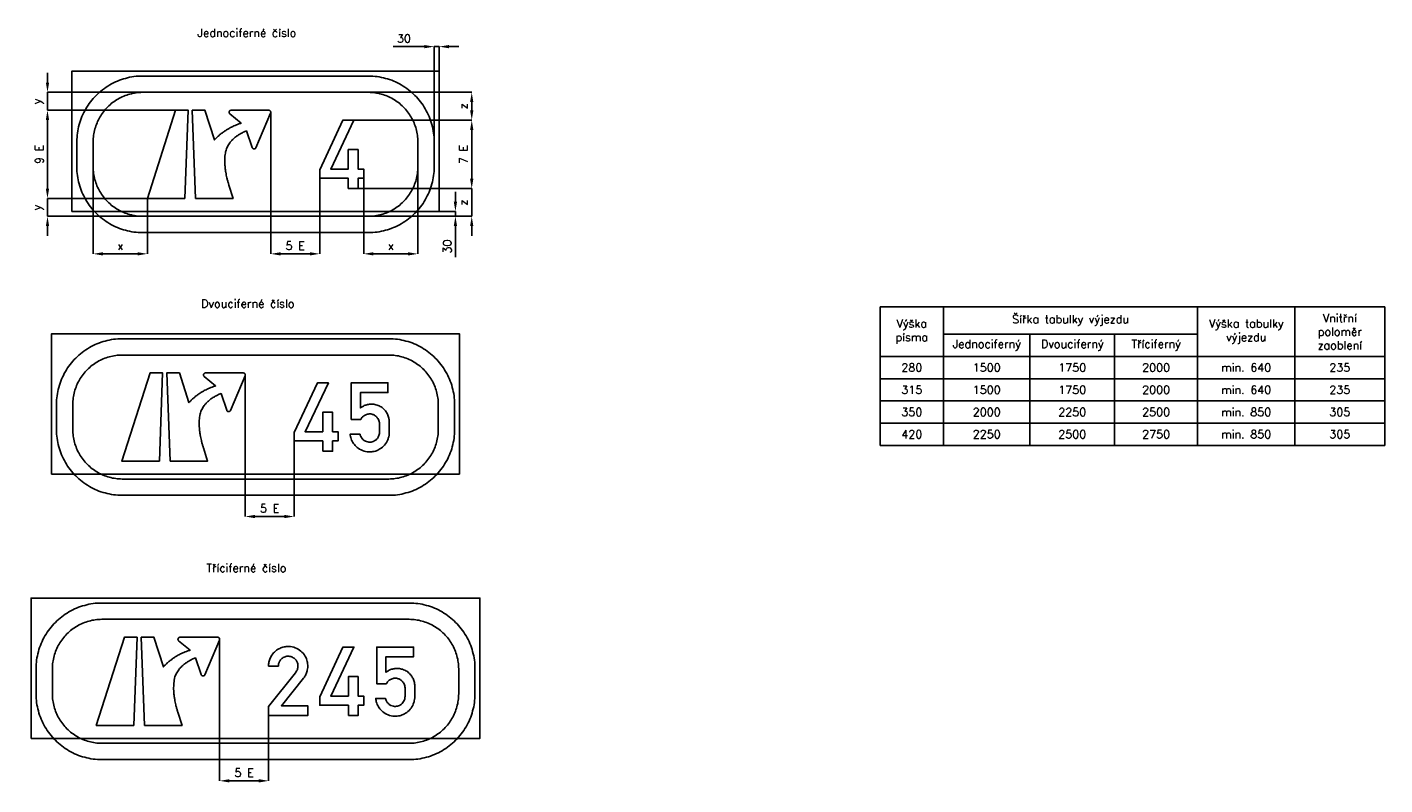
# Model space of a CAD drawing. Header units: millimetres. Extents: x -25 to 8296, y -165 to 4479.
import ezdxf

# ---------------------------------------------------------------- set-up
doc = ezdxf.new("R2010")
doc.units = ezdxf.units.MM
doc.header["$LTSCALE"] = 5
for name, color, linetype in [('Kóty', 2, 'Continuous'), ('Rozpiska', 7, 'Continuous'), ('Značka', 7, 'Continuous')]:
    doc.layers.add(name, color=color, linetype=linetype)
doc.styles.get("Standard").update_dxf_attribs({"font": 'romand.shx', "height": 50})
doc.dimstyles.get("Standard").update_dxf_attribs({"dimtxt": 50, "dimasz": 60, "dimexe": 0.18, "dimexo": 0.0625, "dimgap": 25, "dimtad": 1, "dimdec": 0, "dimzin": 0, "dimdsep": 46, "dimtxsty": 'Standard', "dimcen": 0.09, "dimadec": 0, "dimazin": 0, "dimtfac": 1, "dimtdec": 0, "dimtofl": 0, "dimtmove": 0, "dimatfit": 3, "dimfxl": 1, "dimtolj": 1, "dimtzin": 0, "dimarcsym": 0})

# ---------------------------------------------------------------- blocks, each defined once
blk = doc.blocks.new('*D0')
at = {"layer": 'Defpoints', "color": 0, "transparency": 16777216}
for p in [(1155.05, 727.828), (1455.05, 260), (1455.05, -140)]:
    blk.add_point(p, dxfattribs=at)
at = {"layer": 'Kóty', "color": 0, "lineweight": -2, "transparency": 16777216}
for p, q in [((1155.05, 727.7655), (1155.05, -140.18)), ((1455.05, 259.9375), (1455.05, -140.18)), ((1215.05, -140), (1395.05, -140))]:
    blk.add_line(p, q, dxfattribs=at)
at = {"layer": 'Kóty', "color": 0, "transparency": 16777216}
for points in [[(1215.05, -130), (1215.05, -150), (1155.05, -140)], [(1395.05, -130), (1395.05, -150), (1455.05, -140)]]:
    blk.add_solid(points, dxfattribs=at)
at = {"layer": 'Kóty', "color": 0, "transparency": 16777216, "insert": (1305.05, -90), "char_height": 50, "attachment_point": 5}
blk.add_mtext('\\A1;5 E', dxfattribs=at)
blk = doc.blocks.new('*D1')
at = {"layer": 'Defpoints', "color": 0, "transparency": 16777216}
for p in [(1311.67, 2347.83), (1611.67, 1943.39), (1611.67, 1480)]:
    blk.add_point(p, dxfattribs=at)
at = {"layer": 'Kóty', "color": 0, "lineweight": -2, "transparency": 16777216}
for p, q in [((1311.67, 2347.7675), (1311.67, 1479.82)), ((1611.67, 1943.3275), (1611.67, 1479.82)), ((1371.67, 1480), (1551.67, 1480))]:
    blk.add_line(p, q, dxfattribs=at)
at = {"layer": 'Kóty', "color": 0, "transparency": 16777216}
for points in [[(1371.67, 1490), (1371.67, 1470), (1311.67, 1480)], [(1551.67, 1490), (1551.67, 1470), (1611.67, 1480)]]:
    blk.add_solid(points, dxfattribs=at)
at = {"layer": 'Kóty', "color": 0, "transparency": 16777216, "insert": (1461.67, 1530), "char_height": 50, "attachment_point": 5}
blk.add_mtext('\\A1;5 E', dxfattribs=at)
blk = doc.blocks.new('*D2')
at = {"layer": 'Defpoints', "color": 0, "transparency": 16777216}
for p in [(2003.65, 3490), (2065, 3320), (2700, 3320)]:
    blk.add_point(p, dxfattribs=at)
at = {"layer": 'Kóty', "color": 0, "lineweight": -2, "transparency": 16777216}
for p, q in [((2700, 3550), (2700, 3610)), ((2003.7125, 3490), (2700.18, 3490)), ((2065.0625, 3320), (2700.18, 3320)), ((2700, 3260), (2700, 3200))]:
    blk.add_line(p, q, dxfattribs=at)
at = {"layer": 'Kóty', "color": 0, "transparency": 16777216}
for points in [[(2690, 3550), (2710, 3550), (2700, 3490)], [(2690, 3260), (2710, 3260), (2700, 3320)]]:
    blk.add_solid(points, dxfattribs=at)
at = {"layer": 'Kóty', "color": 0, "transparency": 16777216, "insert": (2650, 3405), "char_height": 50, "attachment_point": 5, "rotation": 90}
blk.add_mtext('\\A1;z', dxfattribs=at)
blk = doc.blocks.new('*D3')
at = {"layer": 'Defpoints', "color": 0, "transparency": 16777216}
for p in [(2065, 4080), (2700, 4080), (1978.06, 3909.43)]:
    blk.add_point(p, dxfattribs=at)
at = {"layer": 'Kóty', "color": 0, "lineweight": -2, "transparency": 16777216}
for p, q in [((2065.0625, 4080), (2700.18, 4080)), ((2700, 3969.43), (2700, 4020)), ((1978.1225, 3909.43), (2700.18, 3909.43))]:
    blk.add_line(p, q, dxfattribs=at)
at = {"layer": 'Kóty', "color": 0, "transparency": 16777216}
for points in [[(2690, 4020), (2710, 4020), (2700, 4080)], [(2690, 3969.43), (2710, 3969.43), (2700, 3909.43)]]:
    blk.add_solid(points, dxfattribs=at)
at = {"layer": 'Kóty', "color": 0, "transparency": 16777216, "insert": (2650, 3994.715), "char_height": 50, "attachment_point": 5, "rotation": 90}
blk.add_mtext('\\A1;z', dxfattribs=at)
blk = doc.blocks.new('*D4')
at = {"layer": 'Defpoints', "color": 0, "transparency": 16777216}
for p in [(380, 3625), (712.18, 3430), (712.18, 3090)]:
    blk.add_point(p, dxfattribs=at)
at = {"layer": 'Kóty', "color": 0, "lineweight": -2, "transparency": 16777216}
for p, q in [((380, 3624.9375), (380, 3089.82)), ((712.18, 3429.9375), (712.18, 3089.82)), ((440, 3090), (652.18, 3090))]:
    blk.add_line(p, q, dxfattribs=at)
at = {"layer": 'Kóty', "color": 0, "transparency": 16777216}
for points in [[(440, 3100), (440, 3080), (380, 3090)], [(652.18, 3100), (652.18, 3080), (712.18, 3090)]]:
    blk.add_solid(points, dxfattribs=at)
at = {"layer": 'Kóty', "color": 0, "transparency": 16777216, "insert": (546.09, 3140), "char_height": 50, "attachment_point": 5}
blk.add_mtext('\\A1;x', dxfattribs=at)
blk = doc.blocks.new('*D5')
at = {"layer": 'Defpoints', "color": 0, "transparency": 16777216}
for p in [(2370, 3625), (2037.78, 3553.39), (2370, 3090)]:
    blk.add_point(p, dxfattribs=at)
at = {"layer": 'Kóty', "color": 0, "lineweight": -2, "transparency": 16777216}
for p, q in [((2370, 3624.9375), (2370, 3089.82)), ((2037.78, 3553.3275), (2037.78, 3089.82)), ((2097.78, 3090), (2310, 3090))]:
    blk.add_line(p, q, dxfattribs=at)
at = {"layer": 'Kóty', "color": 0, "transparency": 16777216}
for points in [[(2097.78, 3100), (2097.78, 3080), (2037.78, 3090)], [(2310, 3100), (2310, 3080), (2370, 3090)]]:
    blk.add_solid(points, dxfattribs=at)
at = {"layer": 'Kóty', "color": 0, "transparency": 16777216, "insert": (2203.89, 3140), "char_height": 50, "attachment_point": 5}
blk.add_mtext('\\A1;x', dxfattribs=at)
blk = doc.blocks.new('*D6')
at = {"layer": 'Defpoints', "color": 0, "transparency": 16777216}
for p in [(1468.19, 3957.83), (1768.19, 3553.39), (1768.19, 3090)]:
    blk.add_point(p, dxfattribs=at)
at = {"layer": 'Kóty', "color": 0, "lineweight": -2, "transparency": 16777216}
for p, q in [((1468.19, 3957.7675), (1468.19, 3089.82)), ((1768.19, 3553.3275), (1768.19, 3089.82)), ((1528.19, 3090), (1708.19, 3090))]:
    blk.add_line(p, q, dxfattribs=at)
at = {"layer": 'Kóty', "color": 0, "transparency": 16777216}
for points in [[(1528.19, 3100), (1528.19, 3080), (1468.19, 3090)], [(1708.19, 3100), (1708.19, 3080), (1768.19, 3090)]]:
    blk.add_solid(points, dxfattribs=at)
at = {"layer": 'Kóty', "color": 0, "transparency": 16777216, "insert": (1618.19, 3140), "char_height": 50, "attachment_point": 5}
blk.add_mtext('\\A1;5 E', dxfattribs=at)
blk = doc.blocks.new('*D7')
at = {"layer": 'Defpoints', "color": 0, "transparency": 16777216}
for p in [(685, 4080), (100, 3970), (885, 3970)]:
    blk.add_point(p, dxfattribs=at)
at = {"layer": 'Kóty', "color": 0, "lineweight": -2, "transparency": 16777216}
for p, q in [((100, 4140), (100, 4200)), ((684.9, 4080), (99.8, 4080)), ((884.9, 3970), (99.8, 3970)), ((100, 3910), (100, 3850))]:
    blk.add_line(p, q, dxfattribs=at)
at = {"layer": 'Kóty', "color": 0, "transparency": 16777216}
for points in [[(90, 4140), (110, 4140), (100, 4080)], [(90, 3910), (110, 3910), (100, 3970)]]:
    blk.add_solid(points, dxfattribs=at)
at = {"layer": 'Kóty', "color": 0, "transparency": 16777216, "insert": (41.7, 4025), "char_height": 50, "attachment_point": 5, "rotation": 90}
blk.add_mtext('\\A1;y', dxfattribs=at)
blk = doc.blocks.new('*D8')
at = {"layer": 'Defpoints', "color": 0, "transparency": 16777216}
for p in [(884.98, 3970), (100, 3430), (712.18, 3430)]:
    blk.add_point(p, dxfattribs=at)
at = {"layer": 'Kóty', "color": 0, "lineweight": -2, "transparency": 16777216}
for p, q in [((884.9175, 3970), (99.82, 3970)), ((100, 3910), (100, 3490)), ((712.1175, 3430), (99.82, 3430))]:
    blk.add_line(p, q, dxfattribs=at)
at = {"layer": 'Kóty', "color": 0, "transparency": 16777216}
for points in [[(90, 3910), (110, 3910), (100, 3970)], [(90, 3490), (110, 3490), (100, 3430)]]:
    blk.add_solid(points, dxfattribs=at)
at = {"layer": 'Kóty', "color": 0, "transparency": 16777216, "insert": (50, 3700), "char_height": 50, "attachment_point": 5, "rotation": 90}
blk.add_mtext('\\A1;9 E', dxfattribs=at)
blk = doc.blocks.new('*D9')
at = {"layer": 'Defpoints', "color": 0, "transparency": 16777216}
for p in [(712.2, 3430), (100, 3320), (685, 3320)]:
    blk.add_point(p, dxfattribs=at)
at = {"layer": 'Kóty', "color": 0, "lineweight": -2, "transparency": 16777216}
for p, q in [((100, 3490), (100, 3550)), ((712.1, 3430), (99.8, 3430)), ((684.9, 3320), (99.8, 3320)), ((100, 3260), (100, 3200))]:
    blk.add_line(p, q, dxfattribs=at)
at = {"layer": 'Kóty', "color": 0, "transparency": 16777216}
for points in [[(90, 3490), (110, 3490), (100, 3430)], [(90, 3260), (110, 3260), (100, 3320)]]:
    blk.add_solid(points, dxfattribs=at)
at = {"layer": 'Kóty', "color": 0, "transparency": 16777216, "insert": (41.7, 3375), "char_height": 50, "attachment_point": 5, "rotation": 90}
blk.add_mtext('\\A1;y', dxfattribs=at)
blk = doc.blocks.new('*T11')
at = {"layer": 'Značka', "color": 0, "linetype": 'ByBlock', "lineweight": -2, "transparency": 16777216}
for p, q in [((0, 0), (3093.8, 0)), ((0, 0), (0, -849)), ((389.3, 0), (389.3, -849)), ((1946.4, 0), (1946.4, -849)), ((2542.3, 0), (2542.3, -849)), ((3093.8, 0), (3093.8, -849)), ((389.3, -167.3), (1946.4, -167.3)), ((918.8, -167.3), (918.8, -849)), ((1437.5, -167.3), (1437.5, -849)), ((0, -303.6), (3093.8, -303.6)), ((0, -440), (3093.8, -440)), ((0, -576.3), (3093.8, -576.3)), ((0, -712.6), (3093.8, -712.6)), ((0, -849), (3093.8, -849))]:
    blk.add_line(p, q, dxfattribs=at)
at = {"layer": 'Značka', "color": 0, "transparency": 16777216, "char_height": 50, "attachment_point": 5}
for s, insert, width in [('Výška písma', (194.7, -151.8), 386.302), ('Šířka tabulky výjezdu', (1167.8, -83.6), 1554.089), ('Výška tabulky výjezdu', (2244.4, -151.8), 592.936), ('Vnitřní poloměr zaoblení', (2818, -151.8), 548.431), ('Jednociferný', (654, -235.5), 526.451), ('Dvouciferný', (1178.1, -235.5), 515.749), ('Tříciferný', (1691.9, -235.5), 505.89), ('280', (194.7, -371.8), 386.302), ('1500', (654, -371.8), 526.451), ('1750', (1178.1, -371.8), 515.749), ('2000', (1691.9, -371.8), 505.89), ('min. 640', (2244.4, -371.8), 592.936), ('235', (2818, -371.8), 548.431), ('315', (194.7, -508.1), 386.302), ('1500', (654, -508.1), 526.451), ('1750', (1178.1, -508.1), 515.749), ('2000', (1691.9, -508.1), 505.89), ('min. 640', (2244.4, -508.1), 592.936), ('235', (2818, -508.1), 548.431), ('350', (194.7, -644.5), 386.302), ('2000', (654, -644.5), 526.451), ('2250', (1178.1, -644.5), 515.749), ('2500', (1691.9, -644.5), 505.89), ('min. 850', (2244.4, -644.5), 592.936), ('305', (2818, -644.5), 548.431), ('420', (194.7, -780.8), 386.302), ('2250', (654, -780.8), 526.451), ('2500', (1178.1, -780.8), 515.749), ('2750', (1691.9, -780.8), 505.89), ('min. 850', (2244.4, -780.8), 592.936), ('305', (2818, -780.8), 548.431)]:
    blk.add_mtext(s, dxfattribs=dict(at, insert=insert, width=width))
blk = doc.blocks.new('*D12')
at = {"layer": 'Defpoints', "color": 0, "transparency": 16777216}
for p in [(2470, 4360), (2500, 4210), (2470, 3780.6)]:
    blk.add_point(p, dxfattribs=at)
at = {"layer": 'Kóty', "color": 0, "lineweight": -2, "transparency": 16777216}
for p, q in [((2410, 4360), (2219, 4360)), ((2470, 3780.7), (2470, 4360.2)), ((2500, 4210.1), (2500, 4360.2)), ((2560, 4360), (2620, 4360))]:
    blk.add_line(p, q, dxfattribs=at)
at = {"layer": 'Kóty', "color": 0, "transparency": 16777216}
for points in [[(2410, 4370), (2410, 4350), (2470, 4360)], [(2560, 4370), (2560, 4350), (2500, 4360)]]:
    blk.add_solid(points, dxfattribs=at)
at = {"layer": 'Kóty', "color": 0, "transparency": 16777216, "insert": (2284.5, 4410), "char_height": 50, "attachment_point": 5}
blk.add_mtext('\\A1;30', dxfattribs=at)
blk = doc.blocks.new('*D13')
at = {"layer": 'Defpoints', "color": 0, "transparency": 16777216}
for p in [(2500.1, 3350), (2065, 3320), (2600, 3320)]:
    blk.add_point(p, dxfattribs=at)
at = {"layer": 'Kóty', "color": 0, "lineweight": -2, "transparency": 16777216}
for p, q in [((2600, 3410), (2600, 3470)), ((2500.1, 3350), (2600.2, 3350)), ((2065.1, 3320), (2600.2, 3320)), ((2600, 3260), (2600, 3069))]:
    blk.add_line(p, q, dxfattribs=at)
at = {"layer": 'Kóty', "color": 0, "transparency": 16777216}
for points in [[(2590, 3410), (2610, 3410), (2600, 3350)], [(2590, 3260), (2610, 3260), (2600, 3320)]]:
    blk.add_solid(points, dxfattribs=at)
at = {"layer": 'Kóty', "color": 0, "transparency": 16777216, "insert": (2550, 3134.5), "char_height": 50, "attachment_point": 5, "rotation": 90}
blk.add_mtext('\\A1;30', dxfattribs=at)
blk = doc.blocks.new('*D14')
at = {"layer": 'Defpoints', "color": 0, "transparency": 16777216}
for p in [(1978.1225, 3909.43), (2700, 3909.43), (2003.7125, 3490)]:
    blk.add_point(p, dxfattribs=at)
at = {"layer": 'Kóty', "color": 0, "lineweight": -2, "transparency": 16777216}
for p, q in [((1978.185, 3909.43), (2700.18, 3909.43)), ((2700, 3550), (2700, 3849.43)), ((2003.775, 3490), (2700.18, 3490))]:
    blk.add_line(p, q, dxfattribs=at)
at = {"layer": 'Kóty', "color": 0, "transparency": 16777216}
for points in [[(2690, 3849.43), (2710, 3849.43), (2700, 3909.43)], [(2690, 3550), (2710, 3550), (2700, 3490)]]:
    blk.add_solid(points, dxfattribs=at)
at = {"layer": 'Kóty', "color": 0, "transparency": 16777216, "insert": (2650, 3699.715), "char_height": 50, "attachment_point": 5, "rotation": 90}
blk.add_mtext('\\A1;7 E', dxfattribs=at)

msp = doc.modelspace()

# ---------------------------------------------------------------- linework, layer by layer
at = {"layer": 'Kóty'}
msp.add_line((2085.062, 3320), (2600.18, 3320), dxfattribs=at)
for points in [[(2469.998, 4360), (2500, 4360)], [(100, 3970), (100, 4080)], [(100, 3320), (100, 3430)], [(2700, 3320), (2700, 3490)], [(2600, 3320), (2600, 3350)]]:
    msp.add_lwpolyline(points, dxfattribs=at)
at = {"layer": 'Značka', "color": 3}
for points in [[(250, 3350), (250, 4210), (2500, 4210), (2500, 3350), (250, 3350)], [(942.582, 3430), (712.18, 3430), (884.98, 3970), (962.384, 3970), (942.582, 3430)], [(1943.71, 3490), (1943.71, 3553.39), (1768.19, 3553.39), (1768.19, 3605.76), (1910.6, 3909.43), (1978.06, 3909.43), (1835.65, 3609.79), (1943.71, 3609.79), (1943.71, 3729.49), (2003.65, 3729.27), (2003.65, 3609.79), (2037.78, 3609.79), (2037.78, 3553.39), (2003.65, 3553.39), (2003.65, 3490), (1943.71, 3490)], [(125, 1740), (125, 2600), (2625, 2600), (2625, 1740), (125, 1740)], [(786.067, 1820), (555.664, 1820), (728.465, 2360), (805.868, 2360), (786.067, 1820)], [(1787.2, 1880), (1787.2, 1943.39), (1611.67, 1943.39), (1611.67, 1995.76), (1754.08, 2299.43), (1821.54, 2299.43), (1679.14, 1999.79), (1787.2, 1999.79), (1787.2, 2119.49), (1847.14, 2119.27), (1847.14, 1999.79), (1881.26, 1999.79), (1881.26, 1943.39), (1847.14, 1943.39), (1847.14, 1880), (1787.2, 1880)], [(0, 120), (0, 980), (2750, 980), (2750, 120), (0, 120)], [(629.442, 200), (399.039, 200), (571.84, 740), (649.243, 740), (629.442, 200)], [(1943.87, 260), (1943.87, 323.394), (1768.34, 323.394), (1768.34, 375.763), (1910.75, 679.431), (1978.21, 679.431), (1835.8, 379.788), (1943.87, 379.788), (1943.87, 499.488), (2003.8, 499.269), (2003.8, 379.788), (2037.93, 379.788), (2037.93, 323.394), (2003.8, 323.394), (2003.8, 260), (1943.87, 260)]]:
    msp.add_lwpolyline(points, dxfattribs=at)
for points in [[(685, 3220), (683.41, 3220), (681.819, 3220.01, -0.0321827), (629.524, 3223.68, -0.0354411), (578.131, 3234.35, -0.0362684), (528.431, 3251.16, -0.0344211), (481.582, 3274.79, -0.0337226), (437.933, 3303.9, -0.0340827), (398.622, 3338.62, -0.0342082), (363.863, 3377.92, -0.0342294), (334.791, 3421.58, -0.0340453), (311.326, 3468.46, -0.0334137), (294.354, 3518.13, -0.0341271), (283.501, 3569.55, -0.0367449), (280.012, 3621.82), (280.004, 3623.41), (280, 3625), (280, 3775), (280.005, 3776.59), (280.012, 3778.18, -0.0321802), (283.676, 3830.48, -0.0354433), (294.354, 3881.87, -0.0362681), (311.157, 3931.57, -0.0344196), (334.791, 3978.42, -0.0337215), (363.896, 4022.07, -0.034085), (398.622, 4061.38, -0.0342077), (437.924, 4096.14, -0.0342315), (481.582, 4125.21, -0.0340401), (528.463, 4148.67, -0.0334142), (578.131, 4165.65, -0.0341249), (629.548, 4176.5, -0.0367394), (681.819, 4179.99), (683.41, 4180), (685, 4180), (2065, 4180), (2066.59, 4180), (2068.18, 4179.99, -0.0321831), (2120.48, 4176.32, -0.035441), (2171.87, 4165.65, -0.0362692), (2221.57, 4148.84, -0.0344201), (2268.42, 4125.21, -0.0337225), (2312.07, 4096.1, -0.0340828), (2351.38, 4061.38, -0.0342074), (2386.14, 4022.08, -0.0342317), (2415.21, 3978.42, -0.0340411), (2438.67, 3931.54, -0.0334154), (2455.65, 3881.87, -0.0341248), (2466.5, 3830.45, -0.0367396), (2469.99, 3778.18), (2470, 3776.59), (2470, 3775), (2470, 3625), (2470, 3623.41), (2469.99, 3621.82, -0.0321831), (2466.32, 3569.52, -0.035441), (2455.65, 3518.13, -0.0362692), (2438.84, 3468.43, -0.0344201), (2415.21, 3421.58, -0.0337225), (2386.1, 3377.93, -0.0340828), (2351.38, 3338.62, -0.0342074), (2312.08, 3303.86, -0.0342317), (2268.42, 3274.79, -0.0340411), (2221.54, 3251.33, -0.0334154), (2171.87, 3234.35, -0.0341248), (2120.45, 3223.5, -0.0367396), (2068.18, 3220.01), (2066.59, 3220), (2065, 3220), (685, 3220)], [(685, 3320), (2065, 3320), (2066.2, 3320), (2067.4, 3320.01, 0.0321836), (2106.78, 3322.77, 0.0354439), (2145.48, 3330.81, 0.0362778), (2182.91, 3343.46, 0.0344268), (2218.19, 3361.26, 0.033725), (2251.06, 3383.18, 0.0340843), (2280.67, 3409.33, 0.0342075), (2306.84, 3438.93, 0.034229), (2328.74, 3471.81, 0.0340434), (2346.41, 3507.11, 0.033418), (2359.19, 3544.52, 0.0341321), (2367.36, 3583.24, 0.0367461), (2369.99, 3622.6), (2370, 3623.8), (2370, 3625), (2370, 3775), (2370, 3776.2), (2369.99, 3777.4, 0.0321836), (2367.23, 3816.78, 0.0354439), (2359.19, 3855.48, 0.0362778), (2346.54, 3892.91, 0.0344268), (2328.74, 3928.19, 0.033725), (2306.82, 3961.06, 0.0340843), (2280.67, 3990.67, 0.0342075), (2251.07, 4016.84, 0.034229), (2218.19, 4038.74, 0.0340434), (2182.89, 4056.41, 0.033418), (2145.48, 4069.19, 0.0341321), (2106.76, 4077.36, 0.0367461), (2067.4, 4079.99), (2066.2, 4080), (2065, 4080), (685, 4080), (683.802, 4080), (682.605, 4079.99, 0.032184), (643.222, 4077.23, 0.0354445), (604.519, 4069.19, 0.0362758), (567.09, 4056.54, 0.0344254), (531.809, 4038.74, 0.0337224), (498.937, 4016.82, 0.0340838), (469.332, 3990.67, 0.0342059), (443.156, 3961.07, 0.034229), (421.262, 3928.19, 0.0340427), (403.591, 3892.89, 0.0334143), (390.81, 3855.48, 0.0341268), (382.637, 3816.76, 0.0367438), (380.009, 3777.4, 0.00086626), (380.003, 3776.2), (380, 3775), (380, 3625), (380.004, 3623.8), (380.009, 3622.6, 0.0321798), (382.768, 3583.22, 0.0354432), (390.81, 3544.52, 0.0362683), (403.464, 3507.09, 0.034422), (421.262, 3471.81, 0.033723), (443.181, 3438.94, 0.0340855), (469.332, 3409.33, 0.0342094), (498.931, 3383.16, 0.0342279), (531.809, 3361.26, 0.0340447), (567.114, 3343.59, 0.0334171), (604.519, 3330.81, 0.0341326), (643.24, 3322.64, 0.0367467), (682.605, 3320.01), (683.802, 3320), (685, 3320)], [(1007.38, 3430), (987.582, 3970), (1064.99, 3970), (1123.22, 3788.03), (1125.22, 3790.19), (1127.22, 3792.34, -0.0148097), (1141.7, 3806.89, -0.0155176), (1157.04, 3820.53, -0.0147952), (1172.25, 3832.7, -0.0142457), (1188.13, 3843.96, -0.0141015), (1204.55, 3854.4, -0.0144284), (1221.54, 3863.89, -0.0114521), (1235.48, 3870.85, -0.0109456), (1249.73, 3877.18, -0.0120986), (1265.2, 3883.29, -0.0135049), (1280.95, 3888.61), (1283.76, 3889.47), (1286.58, 3890.33), (1217.07, 3948.7), (1216.95, 3948.81), (1216.83, 3948.91), (1216.07, 3949.69), (1215.37, 3950.53), (1214.79, 3951.37), (1214.29, 3952.27), (1213.86, 3953.2), (1213.51, 3954.16), (1213.28, 3954.96), (1213.12, 3955.76), (1213, 3956.64, -0.0190281), (1212.95, 3957.51), (1212.95, 3957.67), (1212.94, 3957.83, -0.00241905), (1212.95, 3958.13, -0.00605373), (1212.95, 3958.43, -0.0146073), (1213, 3959.02), (1213.07, 3959.61, -0.0297921), (1213.36, 3961.03), (1213.83, 3962.39, -0.0416025), (1214.66, 3964.08), (1215.75, 3965.61), (1217.05, 3966.96), (1218.54, 3968.08), (1219.86, 3968.82), (1221.26, 3969.38), (1222.87, 3969.81), (1224.51, 3969.99), (1224.81, 3970), (1225.11, 3970), (1456.02, 3970), (1456.32, 3970), (1456.62, 3969.99), (1458.63, 3969.73), (1460.58, 3969.12), (1462.26, 3968.29), (1463.79, 3967.19), (1465.14, 3965.89), (1466.26, 3964.4), (1467, 3963.08), (1467.57, 3961.68, -0.0416837), (1468.05, 3959.78, -0.0455081), (1468.19, 3957.83, -0.0134868), (1468.17, 3957.25), (1468.13, 3956.67), (1468.08, 3956.19), (1468, 3955.71), (1467.91, 3955.24), (1467.79, 3954.77), (1467.69, 3954.4), (1467.58, 3954.02), (1467.45, 3953.63), (1467.29, 3953.25), (1467.26, 3953.18), (1467.24, 3953.12), (1377.81, 3740.24), (1377.72, 3740.04), (1377.63, 3739.84), (1376.92, 3738.5), (1376.03, 3737.27), (1375.08, 3736.23), (1374.01, 3735.31), (1372.84, 3734.51), (1371.59, 3733.86), (1370.54, 3733.44), (1369.45, 3733.12), (1368.24, 3732.89), (1367.02, 3732.79), (1366.8, 3732.78), (1366.58, 3732.78), (1366.35, 3732.78), (1366.12, 3732.79), (1365.65, 3732.81), (1365.19, 3732.86), (1364.06, 3733.04), (1362.96, 3733.33), (1361.55, 3733.86), (1360.23, 3734.57), (1359, 3735.42), (1357.89, 3736.43), (1357.09, 3737.33), (1356.39, 3738.3), (1355.73, 3739.43), (1355.21, 3740.62), (1355.13, 3740.84), (1355.05, 3741.06), (1320.69, 3843.6), (1317.66, 3842.47), (1314.63, 3841.31, 0.0225213), (1294.39, 3832.41, 0.0244206), (1275.07, 3821.64, 0.0232996), (1258.43, 3810.52, 0.023924), (1242.92, 3797.87, 0.0243909), (1229.38, 3784.76, 0.0278153), (1217.3, 3770.33, 0.0228106), (1209.23, 3758.68, 0.0238694), (1202.27, 3746.32, 0.0279206), (1196.44, 3733.25, 0.0353385), (1192.31, 3719.59), (1191.76, 3717.2), (1191.25, 3714.79), (1190.88, 3712.78), (1190.43, 3710.35), (1189.99, 3707.91, 0.0202195), (1187.55, 3689.51, 0.0169977), (1186.49, 3670.96, 0.0151355), (1186.45, 3651.39, 0.012799), (1187.5, 3631.86, 0.0121787), (1189.56, 3610.87, 0.0114422), (1192.62, 3590, 0.00888777), (1195.82, 3572.55, 0.00802612), (1199.61, 3555.22, 0.00884771), (1204.34, 3536.34, 0.00990288), (1209.78, 3517.65), (1210.82, 3514.32), (1211.87, 3511), (1237.79, 3430), (1007.38, 3430)], [(560, 1610), (558.41, 1610), (556.819, 1610.01, -0.032178), (504.524, 1613.68, -0.0354412), (453.131, 1624.35, -0.0362686), (403.431, 1641.16, -0.0344208), (356.582, 1664.79, -0.0337187), (312.933, 1693.9, -0.0340845), (273.622, 1728.62, -0.0342071), (238.863, 1767.92, -0.0342291), (209.791, 1811.58, -0.0340458), (186.326, 1858.46, -0.0334121), (169.354, 1908.13, -0.0341273), (158.501, 1959.55, -0.0367449), (155.012, 2011.82), (155.004, 2013.41), (155, 2015), (155, 2165), (155.005, 2166.59), (155.012, 2168.18, -0.0321797), (158.676, 2220.48, -0.0354432), (169.354, 2271.87, -0.0362667), (186.157, 2321.57, -0.0344203), (209.791, 2368.42, -0.0337226), (238.896, 2412.07, -0.0340853), (273.622, 2451.38, -0.0342095), (312.924, 2486.14, -0.0342276), (356.582, 2515.21, -0.0340442), (403.463, 2538.67, -0.0334102), (453.131, 2555.65, -0.0341273), (504.548, 2566.5, -0.0367418), (556.819, 2569.99), (558.41, 2570), (560, 2570), (2190, 2570), (2191.59, 2570), (2193.18, 2569.99, -0.0321831), (2245.48, 2566.32, -0.035441), (2296.87, 2555.65, -0.0362692), (2346.57, 2538.84, -0.0344201), (2393.42, 2515.21, -0.0337186), (2437.07, 2486.1, -0.0340846), (2476.38, 2451.38, -0.0342058), (2511.14, 2412.08, -0.0342317), (2540.21, 2368.42, -0.0340411), (2563.67, 2321.54, -0.0334146), (2580.65, 2271.87, -0.0341253), (2591.5, 2220.45, -0.0367397), (2594.99, 2168.18), (2595, 2166.59), (2595, 2165), (2595, 2015), (2595, 2013.41), (2594.99, 2011.82, -0.0321826), (2591.32, 1959.52, -0.0354412), (2580.65, 1908.13, -0.0362684), (2563.84, 1858.43, -0.0344201), (2540.21, 1811.58, -0.0337238), (2511.1, 1767.93, -0.0340827), (2476.38, 1728.62, -0.0342092), (2437.08, 1693.86, -0.0342279), (2393.42, 1664.79, -0.0340453), (2346.54, 1641.33, -0.033411), (2296.87, 1624.35, -0.0341271), (2245.45, 1613.5, -0.0367466), (2193.18, 1610.01), (2191.59, 1610), (2190, 1610), (560, 1610)], [(560, 1710), (2190, 1710), (2191.2, 1710), (2192.4, 1710.01, 0.0321805), (2231.78, 1712.77, 0.0354409), (2270.48, 1720.81, 0.0362661), (2307.91, 1733.46, 0.034424), (2343.19, 1751.26, 0.033725), (2376.06, 1773.18, 0.034082), (2405.67, 1799.33, 0.0342114), (2431.84, 1828.93, 0.0342292), (2453.74, 1861.81, 0.0340432), (2471.41, 1897.11, 0.0334162), (2484.19, 1934.52, 0.0341319), (2492.36, 1973.24, 0.0367469), (2494.99, 2012.6), (2495, 2013.8), (2495, 2015), (2495, 2165), (2495, 2166.2), (2494.99, 2167.4, 0.0321839), (2492.23, 2206.78, 0.0354439), (2484.19, 2245.48, 0.0362769), (2471.54, 2282.91, 0.0344253), (2453.74, 2318.19, 0.0337215), (2431.82, 2351.06, 0.0340843), (2405.67, 2380.67, 0.0342076), (2376.07, 2406.84, 0.0342316), (2343.19, 2428.74, 0.0340434), (2307.89, 2446.41, 0.0334092), (2270.48, 2459.19, 0.0341261), (2231.76, 2467.36, 0.0367461), (2192.4, 2469.99), (2191.2, 2470), (2190, 2470), (560, 2470), (558.802, 2470), (557.605, 2469.99, 0.0321809), (518.222, 2467.23, 0.035441), (479.519, 2459.19, 0.0362639), (442.09, 2446.54, 0.0344226), (406.809, 2428.74, 0.0337224), (373.937, 2406.82, 0.0340815), (344.332, 2380.67, 0.0342098), (318.156, 2351.07, 0.0342292), (296.262, 2318.19, 0.0340425), (278.591, 2282.89, 0.0334125), (265.81, 2245.48, 0.0341266), (257.637, 2206.76, 0.0367446), (255.009, 2167.4), (255.003, 2166.2), (255, 2165), (255, 2015), (255.004, 2013.8), (255.009, 2012.6, 0.03218), (257.768, 1973.22, 0.0354432), (265.81, 1934.52, 0.0362674), (278.464, 1897.09, 0.0344205), (296.262, 1861.81, 0.0337196), (318.181, 1828.94, 0.0340855), (344.332, 1799.33, 0.0342096), (373.931, 1773.16, 0.0342312), (406.809, 1751.26, 0.0340443), (442.114, 1733.59, 0.0334083), (479.519, 1720.81, 0.0341264), (518.24, 1712.64, 0.0367467), (557.605, 1710.01), (558.802, 1710), (560, 1710)], [(850.868, 1820), (831.067, 2360), (908.471, 2360), (966.701, 2178.03), (968.7, 2180.19), (970.708, 2182.34, -0.0148138), (985.189, 2196.89, -0.0155195), (1000.53, 2210.53, -0.0147992), (1015.73, 2222.7, -0.014249), (1031.62, 2233.96, -0.0141174), (1048.04, 2244.4, -0.0144228), (1065.02, 2253.89, -0.0114522), (1078.97, 2260.85, -0.010967), (1093.22, 2267.18, -0.0121054), (1108.68, 2273.29, -0.0134979), (1124.43, 2278.61), (1127.25, 2279.47), (1130.06, 2280.33), (1060.55, 2338.7), (1060.43, 2338.81), (1060.32, 2338.91), (1059.55, 2339.69), (1058.86, 2340.53), (1058.27, 2341.37), (1057.77, 2342.27), (1057.34, 2343.2), (1056.99, 2344.16), (1056.77, 2344.96), (1056.6, 2345.76, -0.0193001), (1056.48, 2346.64, -0.0190335), (1056.43, 2347.51), (1056.43, 2347.67), (1056.43, 2347.83), (1056.43, 2348.13, -0.00607557), (1056.44, 2348.43, -0.0146654), (1056.48, 2349.02, -0.0128281), (1056.56, 2349.61, -0.0297725), (1056.85, 2351.03, -0.0315255), (1057.31, 2352.39, -0.0415715), (1058.14, 2354.08, -0.0410203), (1059.24, 2355.61, -0.0405752), (1060.53, 2356.96, -0.0404367), (1062.03, 2358.08), (1063.35, 2358.82), (1064.75, 2359.38), (1066.35, 2359.81), (1067.99, 2359.99), (1068.3, 2360), (1068.6, 2360), (1299.5, 2360), (1299.8, 2360), (1300.1, 2359.99, -0.0446091), (1302.12, 2359.73, -0.0456628), (1304.06, 2359.12, -0.0422287), (1305.75, 2358.29, -0.0405957), (1307.28, 2357.19, -0.039799), (1308.63, 2355.89, -0.040957), (1309.75, 2354.4, -0.0332112), (1310.49, 2353.08, -0.0318797), (1311.05, 2351.68, -0.0416964), (1311.53, 2349.78, -0.0454972), (1311.67, 2347.83, -0.0134895), (1311.66, 2347.25, -0.0109731), (1311.62, 2346.67, -0.00938219), (1311.56, 2346.19, -0.0119821), (1311.49, 2345.71), (1311.39, 2345.24), (1311.28, 2344.77), (1311.18, 2344.4), (1311.06, 2344.02), (1310.93, 2343.63), (1310.78, 2343.25), (1310.75, 2343.18), (1310.72, 2343.12), (1221.29, 2130.24), (1221.2, 2130.04), (1221.12, 2129.84, -0.033497), (1220.4, 2128.5, -0.0343308), (1219.52, 2127.27, -0.0319569), (1218.57, 2126.23, -0.030487), (1217.49, 2125.31, -0.0299623), (1216.33, 2124.51, -0.0304861), (1215.08, 2123.86), (1214.02, 2123.44), (1212.93, 2123.12), (1211.73, 2122.89), (1210.51, 2122.79), (1210.29, 2122.78), (1210.07, 2122.78), (1209.83, 2122.78), (1209.6, 2122.79), (1209.14, 2122.81), (1208.68, 2122.86), (1207.55, 2123.04), (1206.44, 2123.33, -0.0330311), (1205.04, 2123.86, -0.0325816), (1203.72, 2124.57, -0.0324618), (1202.49, 2125.42, -0.0327876), (1201.38, 2126.43, -0.0259559), (1200.58, 2127.33, -0.0248205), (1199.87, 2128.3, -0.0281433), (1199.21, 2129.43, -0.0323972), (1198.69, 2130.62), (1198.61, 2130.84), (1198.53, 2131.06), (1164.18, 2233.6), (1161.14, 2232.47), (1158.12, 2231.31, 0.0225112), (1137.88, 2222.41, 0.024411), (1118.55, 2211.64, 0.0233097), (1101.92, 2200.52, 0.0239288), (1086.4, 2187.87, 0.0243955), (1072.87, 2174.76, 0.027811), (1060.78, 2160.33, 0.0228208), (1052.71, 2148.68, 0.0238566), (1045.75, 2136.32, 0.0279243), (1039.92, 2123.25, 0.0353357), (1035.79, 2109.59, 0.00503931), (1035.25, 2107.2), (1034.74, 2104.79), (1034.36, 2102.78), (1033.91, 2100.35), (1033.47, 2097.91, 0.0202202), (1031.04, 2079.51, 0.0169972), (1029.98, 2060.96, 0.0151353), (1029.94, 2041.39, 0.0127981), (1030.98, 2021.86, 0.0121787), (1033.05, 2000.87, 0.0114413), (1036.1, 1980, 0.00888529), (1039.3, 1962.55, 0.00802622), (1043.09, 1945.22, 0.00884918), (1047.83, 1926.34, 0.00990107), (1053.26, 1907.65), (1054.3, 1904.32), (1055.35, 1901), (1081.27, 1820), (850.868, 1820)], [(2015.27, 1984.74), (2016.01, 1982.04), (2016.8, 1979.36, 0.0613251), (2023.67, 1964.11, 0.0760492), (2034.34, 1951.31, 0.0812375), (2047.97, 1941.97, 0.0740274), (2064.05, 1937.14, 0.102542), (2089.17, 1937.89, 0.116973), (2111.3, 1948.82, 0.0723266), (2121.62, 1959.27, 0.0588208), (2128.93, 1972.09, 0.0438544), (2132.64, 1982.72, 0.0508056), (2134.27, 1993.75), (2134.38, 1996.72), (2134.4, 1999.7), (2134.4, 2050.62), (2133.94, 2056.55, 0.0259585), (2133.09, 2062.39, 0.068291), (2128.69, 2074.59, 0.0540483), (2121.36, 2085.58, 0.0692618), (2108.45, 2097.96, 0.0805478), (2092.66, 2105.93, 0.0978162), (2071.68, 2108.9, 0.0911402), (2050.66, 2103.91, 0.085473), (2033.9, 2093.79, 0.103686), (2022.31, 2078.71), (2021.39, 2076.86), (2020.52, 2074.99), (1961.54, 2074.99), (1961.54, 2300), (2186.55, 2300), (2186.55, 2240.11), (2017.76, 2240.11), (2017.76, 2145.61, -0.00507173), (2024.69, 2150.32, -0.0152273), (2031.8, 2154.75, -0.0517264), (2051.6, 2163.57, -0.0527094), (2072.89, 2168.14, -0.0658027), (2099.85, 2168.11, -0.0655557), (2125.95, 2161.09, -0.0693681), (2151.02, 2147.28, -0.0713505), (2171.24, 2127.14, -0.0596392), (2183.98, 2106.45, -0.0538113), (2191.75, 2083.44, -0.0247974), (2193.58, 2074.06, -0.033753), (2194.29, 2064.58), (2194.3, 2063.31), (2194.29, 2062.04), (2194.29, 1994.62), (2194.23, 1991.63), (2194.12, 1988.63, -0.0453293), (2191.42, 1969.43, -0.0436753), (2185.32, 1950.88, -0.0808684), (2165.75, 1918.38, -0.0845345), (2136.8, 1893.91, -0.0698159), (2109.5, 1881.22, -0.0667806), (2079.71, 1876.32, -0.0846223), (2040.19, 1880.9, -0.0887286), (2004.55, 1898.46, -0.0741922), (1980.61, 1920.69, -0.0709657), (1964.04, 1948.69, -0.0357689), (1958.6, 1963.7, -0.0371738), (1955.42, 1979.27), (1955.07, 1982), (1954.76, 1984.74), (2015.27, 1984.74)], [(435, -10), (433.41, -9.995), (431.819, -9.988, -0.03218), (379.524, -6.324, -0.0354432), (328.131, 4.354, -0.0362669), (278.431, 21.157, -0.0344205), (231.582, 44.791, -0.0337215), (187.933, 73.896, -0.0340849), (148.622, 108.622, -0.0342087), (113.863, 147.924, -0.0342292), (84.791, 191.582, -0.0340441), (61.326, 238.463, -0.0334122), (44.354, 288.131, -0.0341273), (33.501, 339.548, -0.0367449), (30.012, 391.819), (30.004, 393.41), (30, 395), (30, 545), (30.005, 546.59), (30.012, 548.181, -0.03218), (33.676, 600.476, -0.035443), (44.354, 651.869, -0.0362667), (61.158, 701.569, -0.0344211), (84.791, 748.418, -0.0337211), (113.896, 792.067, -0.0340851), (148.622, 831.378, -0.0342093), (187.924, 866.137, -0.0342299), (231.582, 895.209, -0.034045), (278.463, 918.674, -0.0334124), (328.131, 935.646, -0.0341273), (379.548, 946.499, -0.0367453), (431.819, 949.987), (433.41, 949.996), (435, 950), (2315, 950), (2316.59, 949.995), (2318.18, 949.988, -0.0321808), (2370.48, 946.324, -0.0354421), (2421.87, 935.646, -0.036267), (2471.57, 918.843, -0.0344211), (2518.42, 895.209, -0.0337215), (2562.07, 866.104, -0.0340854), (2601.38, 831.378, -0.0342073), (2636.14, 792.076, -0.0342318), (2665.21, 748.418, -0.0340395), (2688.67, 701.537, -0.0334142), (2705.65, 651.869, -0.0341249), (2716.5, 600.452, -0.0367394), (2719.99, 548.181), (2720, 546.59), (2720, 545), (2720, 395), (2720, 393.41), (2719.99, 391.819, -0.0321826), (2716.32, 339.524, -0.0354412), (2705.65, 288.131, -0.0362686), (2688.84, 238.431, -0.0344206), (2665.21, 191.582, -0.0337229), (2636.1, 147.933, -0.0340825), (2601.38, 108.622, -0.0342084), (2562.08, 73.863, -0.0342292), (2518.42, 44.791, -0.0340455), (2471.54, 21.326, -0.033413), (2421.87, 4.354, -0.034127), (2370.45, -6.499, -0.0367449), (2318.18, -9.988, -0.0008736), (2316.59, -9.996), (2315, -10), (435, -10)], [(435, 90), (2315, 90), (2316.2, 90.004), (2317.4, 90.009, 0.03218), (2356.78, 92.768, 0.035443), (2395.48, 100.81, 0.0362689), (2432.91, 113.464, 0.0344223), (2468.19, 131.262, 0.0337236), (2501.06, 153.181, 0.0340852), (2530.67, 179.332, 0.0342097), (2556.84, 208.93, 0.0342283), (2578.74, 241.809, 0.0340441), (2596.41, 277.114, 0.0334171), (2609.19, 314.519, 0.0341326), (2617.36, 353.24, 0.0367468), (2619.99, 392.605), (2620, 393.802), (2620, 395), (2620, 545), (2620, 546.198), (2619.99, 547.395, 0.032184), (2617.23, 586.778, 0.0354445), (2609.19, 625.481, 0.0362758), (2596.54, 662.91, 0.0344254), (2578.74, 698.191, 0.0337224), (2556.82, 731.063, 0.0340833), (2530.67, 760.668, 0.0342076), (2501.07, 786.844, 0.034229), (2468.19, 808.738, 0.034042), (2432.89, 826.409, 0.0334136), (2395.48, 839.19, 0.0341261), (2356.76, 847.363, 0.0367445), (2317.4, 849.991), (2316.2, 849.997), (2315, 850), (435, 850), (433.802, 849.996), (432.605, 849.991, 0.0321807), (393.222, 847.232, 0.0354454), (354.519, 839.19, 0.0362654), (317.09, 826.536, 0.0344213), (281.809, 808.738, 0.0337223), (248.937, 786.819, 0.0340857), (219.332, 760.668, 0.0342084), (193.156, 731.07, 0.0342283), (171.262, 698.191, 0.0340447), (153.591, 662.886, 0.0334119), (140.81, 625.481, 0.034127), (132.637, 586.76, 0.0367444), (130.009, 547.395), (130.003, 546.198), (130, 545), (130, 395), (130.004, 393.802), (130.009, 392.605, 0.0321799), (132.768, 353.222, 0.0354428), (140.81, 314.519, 0.0362665), (153.464, 277.09, 0.0344207), (171.262, 241.809, 0.0337212), (193.181, 208.937, 0.0340842), (219.332, 179.332, 0.0342086), (248.93, 153.156, 0.0342294), (281.809, 131.262, 0.0340443), (317.114, 113.591, 0.0334122), (354.519, 100.81, 0.0341269), (393.24, 92.637, 0.0367449), (432.605, 90.009), (433.802, 90.003), (435, 90)], [(694.243, 200), (674.442, 740), (751.846, 740), (810.076, 558.029), (812.075, 560.19), (814.083, 562.344, -0.014816), (828.564, 576.885, -0.015524), (843.904, 590.525, -0.014804), (859.108, 602.695, -0.014249), (874.994, 613.962, -0.0141071), (891.413, 624.401, -0.014424), (908.398, 633.885, -0.0114486), (922.344, 640.848, -0.0109634), (936.591, 647.179, -0.0121068), (952.056, 653.294, -0.0134932), (967.808, 658.607), (970.621, 659.475), (973.438, 660.328), (903.926, 718.698), (903.809, 718.805), (903.693, 718.913, -0.0199912), (902.927, 719.689, -0.0245891), (902.233, 720.53, -0.0243512), (901.649, 721.374, -0.0225238), (901.146, 722.269, -0.0216143), (900.715, 723.2, -0.0220253), (900.366, 724.165), (900.143, 724.957), (899.977, 725.764), (899.859, 726.636), (899.808, 727.514), (899.805, 727.671), (899.802, 727.828), (899.806, 728.131), (899.814, 728.433), (899.856, 729.025), (899.93, 729.614, -0.0296724), (900.223, 731.026, -0.031443), (900.686, 732.393, -0.0416322), (901.515, 734.08, -0.0410709), (902.611, 735.609, -0.0405091), (903.908, 736.956, -0.0404421), (905.403, 738.075, -0.0325978), (906.72, 738.816, -0.0316683), (908.124, 739.383, -0.0361735), (909.726, 739.812, -0.041062), (911.369, 739.988, -0.00625293), (911.672, 739.997), (911.974, 740), (1142.88, 740), (1143.18, 739.996), (1143.48, 739.988, -0.0446987), (1145.49, 739.731, -0.0457199), (1147.44, 739.116, -0.042287), (1149.12, 738.287, -0.0405686), (1150.65, 737.191, -0.0398704), (1152, 735.894, -0.0409777), (1153.12, 734.4, -0.0331716), (1153.86, 733.083, -0.0318635), (1154.43, 731.678, -0.0416812), (1154.91, 729.777, -0.0454972), (1155.05, 727.828), (1155.03, 727.249), (1154.99, 726.671), (1154.94, 726.19), (1154.86, 725.711), (1154.77, 725.238), (1154.65, 724.769), (1154.55, 724.396), (1154.44, 724.025), (1154.31, 723.635), (1154.15, 723.251), (1154.12, 723.185), (1154.09, 723.118), (1064.66, 510.237), (1064.58, 510.036), (1064.49, 509.836, -0.0334792), (1063.78, 508.5, -0.0343308), (1062.89, 507.271, -0.0319268), (1061.94, 506.225, -0.0304551), (1060.87, 505.306, -0.0299987), (1059.7, 504.508, -0.0306397), (1058.45, 503.858, -0.0248932), (1057.4, 503.435, -0.0245723), (1056.31, 503.119, -0.0264347), (1055.1, 502.889, -0.0267986), (1053.88, 502.788, -0.00358766), (1053.66, 502.781), (1053.44, 502.776), (1053.21, 502.781), (1052.98, 502.788), (1052.51, 502.814), (1052.05, 502.857, -0.0244433), (1050.92, 503.037, -0.0250458), (1049.82, 503.328, -0.0331072), (1048.41, 503.858, -0.0326168), (1047.09, 504.567, -0.0324291), (1045.86, 505.422, -0.0327565), (1044.75, 506.428), (1043.95, 507.325), (1043.25, 508.301), (1042.59, 509.426), (1042.07, 510.621), (1041.99, 510.841), (1041.91, 511.063), (1007.55, 613.601), (1004.52, 612.465), (1001.49, 611.31, 0.0225198), (981.254, 602.406, 0.0244059), (961.929, 591.642, 0.0233089), (945.292, 580.519, 0.0239308), (929.775, 567.874, 0.0243908), (916.24, 554.761, 0.0278155), (904.158, 540.326, 0.0228243), (896.086, 528.683, 0.0238645), (889.125, 516.32, 0.0279221), (883.295, 503.25, 0.035331), (879.169, 489.592), (878.624, 487.197), (878.111, 484.795), (877.739, 482.782), (877.287, 480.35), (876.849, 477.915, 0.0202174), (874.414, 459.509, 0.017007), (873.354, 440.958, 0.0151322), (873.31, 421.392, 0.0128075), (874.36, 401.86, 0.0121778), (876.424, 380.87, 0.0114436), (879.477, 360.001, 0.00889607), (882.678, 342.554, 0.00802546), (886.468, 325.224, 0.00885298), (891.201, 306.34, 0.00990285), (896.639, 287.651), (897.676, 284.322), (898.727, 280.998), (924.646, 200), (694.243, 200)], [(1455.05, 260), (1455.05, 316.131), (1619.33, 522.894), (1621.74, 525.935), (1624.05, 529.063, 0.0829997), (1632.93, 547.739, 0.0944115), (1634.9, 568.35, 0.092137), (1630.56, 586.995, 0.0840448), (1619.99, 603.175, 0.0981415), (1601.4, 617.674, 0.106054), (1578.82, 623.694, 0.106168), (1555.84, 620.805, 0.0999528), (1535.68, 608.95, 0.0837193), (1523.12, 594.407, 0.0916435), (1516.39, 576.838, 0.0261513), (1515.37, 570.352), (1514.81, 563.8), (1455.05, 563.8), (1455.19, 569.447), (1455.49, 575.088, -0.0594231), (1460.46, 600.305, -0.0582318), (1471.24, 623.869, -0.0721481), (1491.21, 649.687, -0.0722224), (1517.61, 668.756, -0.0614818), (1542.97, 679.187, -0.0599435), (1570.15, 683.237, -0.0830643), (1608.95, 678.718, -0.0870476), (1644.18, 661.581, -0.0877649), (1672.41, 634.398, -0.0877994), (1689.64, 599.412, -0.0684861), (1694.98, 569.543, -0.06242), (1692.44, 539.213, -0.0506858), (1685.85, 516.648, -0.0618443), (1674.54, 496.337), (1672.3, 493.272), (1669.99, 490.256), (1533.54, 319.938), (1694.8, 319.938), (1694.8, 260), (1455.05, 260)], [(2171.94, 364.738), (2172.67, 362.043), (2173.47, 359.356, 0.0613266), (2180.34, 344.114, 0.0760573), (2191.01, 331.313, 0.0812505), (2204.64, 321.966, 0.0740277), (2220.72, 317.138, 0.10254), (2245.84, 317.895, 0.116975), (2267.97, 328.819, 0.072311), (2278.29, 339.27, 0.058806), (2285.6, 352.094, 0.0438562), (2289.3, 362.719, 0.0508056), (2290.94, 373.75), (2291.04, 376.723), (2291.07, 379.7), (2291.07, 430.625), (2290.61, 436.551), (2289.75, 442.394, 0.0682892), (2285.36, 454.595, 0.0540511), (2278.03, 465.581, 0.069263), (2265.12, 477.964, 0.0805473), (2249.33, 485.925, 0.0978134), (2228.35, 488.9, 0.0911397), (2207.33, 483.913, 0.0854786), (2190.57, 473.795, 0.103674), (2178.98, 458.712), (2178.06, 456.864), (2177.19, 454.994), (2118.21, 454.994), (2118.21, 680), (2343.22, 680), (2343.22, 620.106), (2174.43, 620.106), (2174.43, 525.606), (2181.36, 530.322, -0.0152075), (2188.47, 534.75, -0.0517341), (2208.27, 543.571, -0.0527093), (2229.55, 548.138, -0.0657937), (2256.52, 548.109, -0.0655534), (2282.62, 541.094, -0.06937), (2307.69, 527.276, -0.0713594), (2327.9, 507.144, -0.059638), (2340.64, 486.452, -0.0538008), (2348.42, 463.438, -0.0247737), (2350.25, 454.059, -0.0337542), (2350.96, 444.581), (2350.97, 443.313), (2350.96, 442.044), (2350.96, 374.625), (2350.89, 371.627), (2350.79, 368.631, -0.0453296), (2348.09, 349.434, -0.0436759), (2341.99, 330.875, -0.0808691), (2322.41, 298.383, -0.084534), (2293.47, 273.913, -0.0698187), (2266.16, 261.216, -0.0667846), (2236.38, 256.325, -0.0846275), (2196.86, 260.9, -0.0887307), (2161.22, 278.462, -0.074186), (2137.28, 300.685, -0.0709606), (2120.7, 328.688, -0.0357624), (2115.27, 343.702, -0.0371743), (2112.09, 359.269), (2111.74, 362.001), (2111.43, 364.738), (2171.94, 364.738)]]:
    msp.add_lwpolyline(points, format="xyb", dxfattribs=at)

# ---------------------------------------------------------------- block references
msp.add_blockref('*T11', (5202.125, 2764.811))

# ---------------------------------------------------------------- texts
at = {"layer": 'Rozpiska', "color": 7, "char_height": 50, "attachment_point": 1}
for s, insert in [('\\pi18.80809;Jednociferné číslo', (1000, 4470)), ('\\pi41.42714;Dvouciferné číslo', (1000, 2810)), ('\\pi73.57;Tříciferné číslo', (1000, 1190))]:
    msp.add_mtext_dynamic_manual_height_columns(s, width=749.52095, gutter_width=100, heights=[0], dxfattribs=dict(at, insert=insert))

# ---------------------------------------------------------------- dimensions: what is measured, and where the dimension line sits
at = {"layer": 'Kóty'}
dim = msp.add_linear_dim(base=(2469.998, 4360), p1=(2500, 4210), p2=(2469.998, 3780.599), dimstyle='Standard', dxfattribs=at)
dim.commit()
dim.dimension.update_dxf_attribs({"geometry": '*D12', "text_midpoint": (2284.522, 4410)})
for base, p1, p2, text, picture, middle in [((100, 3970), (685, 4080), (884.98, 3970), 'y', '*D7', (41.667, 4025)), ((2700, 4080), (1978.06, 3909.43), (2065, 4080), 'z', '*D3', (2650, 3994.715)), ((100, 3430), (884.98, 3970), (712.18, 3430), '9 E', '*D8', (50, 3700)), ((2700, 3909.43), (2003.713, 3490), (1978.122, 3909.43), '7 E', '*D14', (2650, 3699.715)), ((2700, 3320), (2003.65, 3490), (2065, 3320), 'z', '*D2', (2650, 3405)), ((100, 3320), (712.18, 3430), (685, 3320), 'y', '*D9', (41.667, 3375))]:
    dim = msp.add_linear_dim(base=base, p1=p1, p2=p2, angle=90, text=text, dimstyle='Standard', dxfattribs=at)
    dim.commit()
    dim.dimension.update_dxf_attribs({"geometry": picture, "text_midpoint": middle})
for base, p1, p2, text, picture, middle in [((1768.19, 3090), (1468.19, 3957.83), (1768.19, 3553.39), '5 E', '*D6', (1618.19, 3140)), ((712.18, 3090), (380, 3625), (712.18, 3430), 'x', '*D4', (546.09, 3140)), ((2370, 3090), (2037.78, 3553.39), (2370, 3625), 'x', '*D5', (2203.89, 3140)), ((1611.67, 1480), (1311.67, 2347.83), (1611.67, 1943.39), '5 E', '*D1', (1461.67, 1530)), ((1455.05, -140), (1155.05, 727.828), (1455.05, 260), '5 E', '*D0', (1305.05, -90))]:
    dim = msp.add_linear_dim(base=base, p1=p1, p2=p2, text=text, dimstyle='Standard', dxfattribs=at)
    dim.commit()
    dim.dimension.update_dxf_attribs({"geometry": picture, "text_midpoint": middle})
dim = msp.add_linear_dim(base=(2600, 3320), p1=(2500.062, 3350), p2=(2065, 3320), angle=90, dimstyle='Standard', dxfattribs=at)
dim.commit()
dim.dimension.update_dxf_attribs({"geometry": '*D13', "text_midpoint": (2550, 3134.524)})

doc.saveas('drawing.dxf')
